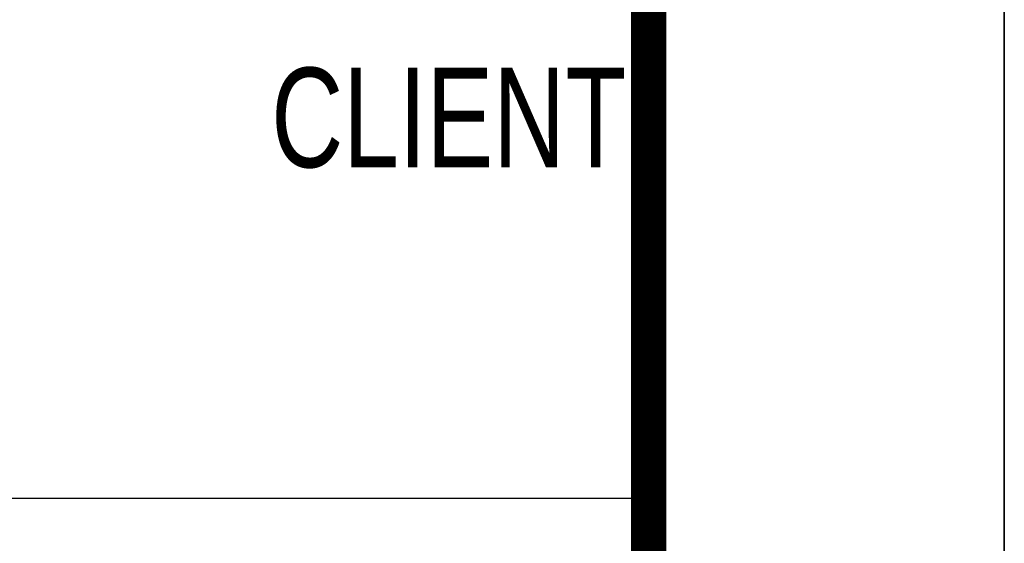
# Model space of a CAD drawing. Extents: x 687841 to 771941, y 252015 to 732780.
# Tile 31 of 98: x 769172 to 771941, y 391305 to 392778. Entities that reach past the tile are written whole.
import ezdxf

# ---------------------------------------------------------------- set-up
doc = ezdxf.new("R2010")
doc.units = 0
doc.header["$LTSCALE"] = 1000
doc.header["$MEASUREMENT"] = 0
doc.layers.get('0').update_dxf_attribs({"linetype": 'CONTINUOUS'})
doc.layers.add('PUB_TITLE', color=4, linetype='CONTINUOUS')
doc.layers.add('TK', color=7, linetype='CONTINUOUS')
doc.styles.add('-宋体', font='txt', dxfattribs={"width": 0.8})

# ---------------------------------------------------------------- blocks, each defined once
blk = doc.blocks.new('wrtgtg')
at = {"color": 4}
blk.add_line((7804.3, -4841.2), (7804.3, 52558.8), dxfattribs=at)
at = {"layer": 'PUB_TITLE'}
for p, q in [((8804.3, 53558.8), (8804.3, -5841.2)), ((7804.3, -4841.2), (7804.3, 52558.8)), ((2204.3, 3358.8), (7804.3, 3358.8))]:
    blk.add_line(p, q, dxfattribs=at)
blk.add_lwpolyline([(-75295.7, -5841.2), (8804.3, -5841.2), (8804.3, 53558.8), (-75295.7, 53558.8)], close=True, dxfattribs=at)
at = {"layer": 'PUB_TITLE', "const_width": 100}
blk.add_lwpolyline([(-72795.7, -4841.2), (7804.3, -4841.2), (7804.3, 52558.8), (-72795.7, 52558.8)], close=True, dxfattribs=at)
at = {"layer": 'TK', "style": '-宋体', "width": 0.75}
blk.add_text('CLIENT', height=280, dxfattribs=at).set_placement((6742.6, 4289.2, 0))

msp = doc.modelspace()

# ---------------------------------------------------------------- block references
msp.add_blockref('wrtgtg', (763136.5, 388073.4))

doc.saveas('drawing.dxf')
